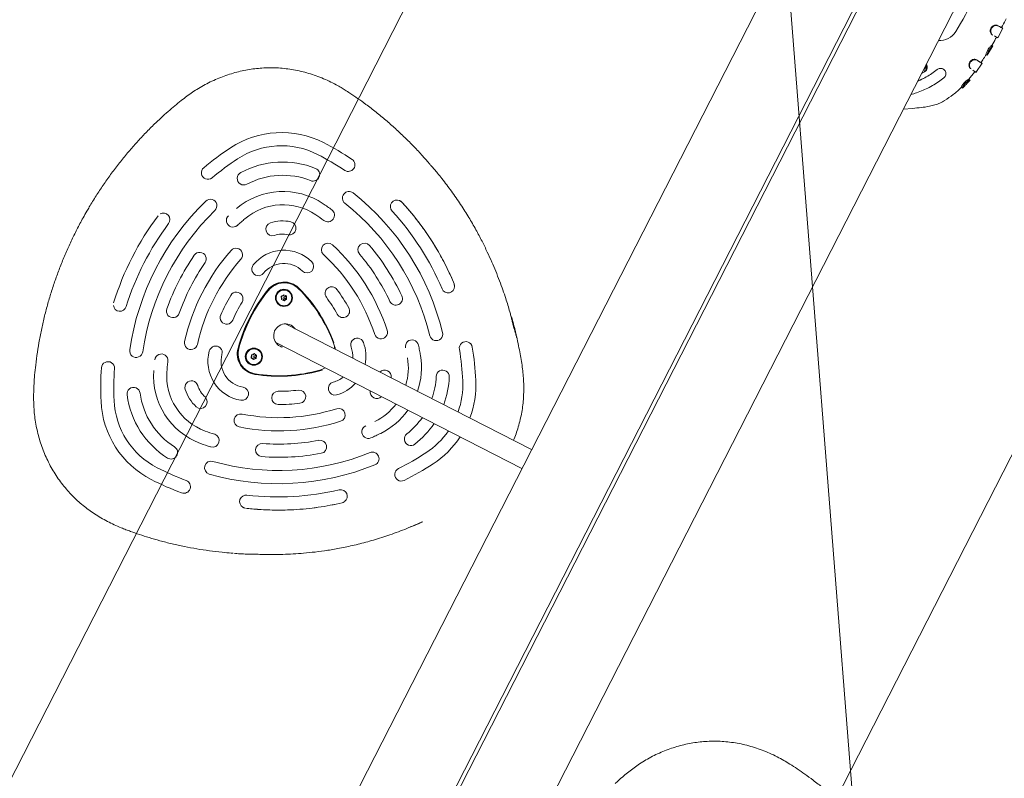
# Model space of a CAD drawing. Extents: x 5459245 to 5462690, y 5971016 to 5972523.
# Tile 106 of 198: x 5462451.919 to 5462452.663, y 5972212.251 to 5972212.825. Entities that reach past the tile are written whole.
import ezdxf

# ---------------------------------------------------------------- set-up
doc = ezdxf.new("R2010")
doc.units = 0
doc.layers.add('A_MAŁA ARCHITEKTURA', color=195, linetype='CONTINUOUS', lineweight=9)
doc.layers.add('ADT CCTV', color=102, linetype='CONTINUOUS')

# ---------------------------------------------------------------- blocks, each defined once
blk = doc.blocks.new('A$C43995eb0')
at = {"layer": 'A_MAŁA ARCHITEKTURA'}
for p, q in [((3092.12, 258.38), (2397.12, 258.38)), ((2447.12, -303.62), (2027.92, -303.62)), ((3092.12, -303.62), (2447.12, -303.62))]:
    blk.add_line(p, q, dxfattribs=at)
at = {"layer": 'A_MAŁA ARCHITEKTURA', "linetype": 'Continuous'}
for p, q in [((2200.76, 105.45), (2192.5, 105.64)), ((2216.18, 104.47), (2207.95, 105.09)), ((2207.97, 104.05), (2208.03, 105.05)), ((2208.03, 105.05), (2208.01, 105.05)), ((2192.66, 100.74), (2192.68, 101.48)), ((2207.97, 104.05), (2207.95, 104.05)), ((2222.89, 98.71), (2222.99, 99.42)), ((2231.55, 102.7), (2223.25, 103.75)), ((2230.77, 97.6), (2230.88, 98.3)), ((2231.95, 101.63), (2231.36, 101.71)), ((2238.57, 100.38), (2231.95, 101.63)), ((2238.57, 100.35), (2238.8, 101.33)), ((2238.57, 100.35), (2238.57, 100.36)), ((2238.8, 101.33), (2238.79, 101.34)), ((2246.69, 99.06), (2246.69, 99.07)), ((2244.56, 83.37), (2244.55, 83.37)), ((2248.5, 81.93), (2246.19, 83.02)), ((2246.66, 68.66), (2246.64, 68.66)), ((2250.92, 66.5), (2248.82, 68.02)), ((2281.23, 66.5), (2277.46, 72.63)), ((3025.36, 66.5), (1143.94, 66.5)), ((2141.92, 1.5), (3151.35, 1.5)), ((2141.92, -1.5), (3151.35, -1.5)), ((1143.94, -66.5), (3025.36, -66.5)), ((2638.1, -66.5), (2638.1, -275.27)), ((2654.1, -275.27), (2654.1, -66.5)), ((2724.26, -115.23), (2724.88, -115.72)), ((2724.94, -115.64), (2724.35, -115.13)), ((2725.03, -115.53), (2724.74, -115.28)), ((2556.99, -124.49), (2555.8, -125.57)), ((2554.52, -174.56), (2554.42, -174.62)), ((2737.87, -174.67), (2737.67, -174.54)), ((2606.69, -178.56), (2606.7, -178.55)), ((2685.5, -178.55), (2685.5, -178.56)), ((2515.92, -240.62), (2515.92, -240.62)), ((2609.25, -283.24), (2609.25, -283.81)), ((2615.13, -285.31), (2615.13, -285.34)), ((2619.17, -284.11), (2619.1, -286.39)), ((2619.1, -286.39), (2621.07, -287.59)), ((2619.17, -284.51), (2619.11, -286.4)), ((2621.2, -283.02), (2619.17, -284.11)), ((2621.2, -283.43), (2619.17, -284.51)), ((2619.17, -284.51), (2619.17, -284.11)), ((2621.07, -287.59), (2623.1, -286.5)), ((2623.16, -284.21), (2621.2, -283.02)), ((2621.2, -283.43), (2621.2, -283.02)), ((2623.15, -284.61), (2621.2, -283.43)), ((2623.1, -286.5), (2623.16, -284.21)), ((2627.13, -285.34), (2627.13, -285.31)), ((2665.06, -285.31), (2665.06, -285.34)), ((2669.26, -283.87), (2668.91, -286.12)), ((2668.91, -286.12), (2670.7, -287.56)), ((2669.26, -284.27), (2668.96, -286.17)), ((2671.42, -283.05), (2669.26, -283.87)), ((2671.42, -283.45), (2669.26, -284.27)), ((2669.26, -284.27), (2669.26, -283.87)), ((2670.7, -287.56), (2672.86, -286.74)), ((2673.22, -284.48), (2671.42, -283.05)), ((2671.42, -283.45), (2671.42, -283.05)), ((2673.16, -284.84), (2671.42, -283.45)), ((2672.86, -286.74), (2673.22, -284.48)), ((2677.06, -285.34), (2677.06, -285.31)), ((2682.95, -283.81), (2682.95, -283.24)), ((2588.44, -341.55), (2588.44, -341.54)), ((2703.76, -341.54), (2703.76, -341.55))]:
    blk.add_line(p, q, dxfattribs=at)
at = {"layer": 'A_MAŁA ARCHITEKTURA', "linetype": 'Continuous', "flags": 128}
for points in [[(2638.1, -233.54), (2636.34, -234.76), (2634.64, -236.35)], [(2657.56, -236.35), (2655.86, -234.76), (2654.1, -233.54)], [(2515.93, -240.92), (2515.92, -240.66), (2515.92, -240.62)], [(2776.28, -240.62), (2776.28, -240.66), (2776.27, -240.92)], [(2665.06, -285.34), (2665.08, -285.79), (2665.16, -286.4)]]:
    blk.add_lwpolyline(points, dxfattribs=at)
at = {"layer": 'A_MAŁA ARCHITEKTURA', "linetype": 'Continuous'}
for centre, radius in [((2621.18, -285.31), 6.45), ((2621.18, -285.26), 5.92), ((2671.11, -285.31), 6.45), ((2671.1, -285.25), 5.92)]:
    blk.add_circle(centre, radius, dxfattribs=at)
for centre, radius, start, end in [((2189.47, -195.28), 271.23, 85.42901, 97.71574), ((2209.95, 60.84), 14.29, 23.32374, 85.42764), ((2646.06, -189.98), 71.51, 96.38998, 119.70863), ((2646.14, -189.98), 71.51, 60.29137, 83.61002), ((2717.34, -314.79), 215.23, 119.72484, 126.4268), ((2646.06, -189.78), 61.41, 97.4451, 119.71166), ((2646.14, -189.79), 61.43, 60.29031, 82.55294), ((2574.86, -314.79), 215.23, 53.5732, 60.27516), ((2717.37, -314.66), 205.22, 119.72484, 126.4268), ((2646.07, -208.88), 68.29, 96.70641, 114.69831), ((2646.12, -208.87), 68.28, 65.30049, 83.29479), ((2574.82, -314.66), 205.22, 53.5732, 60.27516), ((2592.51, -145.58), 4.96, 126.83161, 307.23898), ((2619.62, -151.33), 4.96, 114.82926, 295.55643), ((2672.57, -151.32), 4.95, 244.54962, 65.06469), ((2699.68, -145.57), 4.96, 232.89393, 53.03549), ((2646.07, -208.66), 58.19, 97.8764, 114.70036), ((2646.12, -208.66), 58.19, 65.29964, 82.1236), ((2646.05, -218.05), 55.35, 98.25622, 126.54093), ((2646.16, -218.02), 55.32, 53.45066, 81.75218), ((2715.49, -312.53), 192.45, 130.73116, 168.71943), ((2593.22, -170.42), 4.97, 311.28235, 131.55049), ((2698.99, -170.42), 4.97, 48.58687, 228.58029), ((2576.77, -312.49), 192.37, 11.27277, 49.27664), ((2715.1, -312.6), 212.09, 139.78076, 159.66983), ((2715.56, -312.46), 182.5, 130.72336, 168.72723), ((2557.01, -178.82), 4.96, 320.30508, 116.92661), ((2646.04, -217.85), 45.26, 100.11197, 126.54758), ((2646.15, -217.85), 45.26, 53.45242, 79.88803), ((2576.57, -312.5), 182.58, 11.28057, 49.26884), ((2735.19, -178.82), 4.96, 63.084, 219.69502), ((2735.24, -178.87), 4.98, 40.21712, 57.8077), ((2577.1, -312.6), 212.09, 20.33017, 40.21924), ((2715.24, -312.57), 202.22, 139.78076, 159.66983), ((2609.87, -182.38), 4.97, 129.69831, 310.0169), ((2639.52, -190.49), 4.93, 106.78085, 253.21915), ((2652.67, -190.49), 4.93, 286.78085, 73.21915), ((2682.32, -182.38), 4.97, 230.11924, 50.16555), ((2576.96, -312.57), 202.22, 20.33017, 40.21924), ((2715.65, -312.5), 172.62, 142.20723, 157.24336), ((2715.97, -312.43), 152.92, 135.21583, 164.23476), ((2583.2, -209.73), 4.98, 322.88607, 142.76964), ((2611.01, -208.16), 4.97, 315.82482, 135.94431), ((2646.02, -236.77), 30.06, 105.26999, 137.60792), ((2646.18, -236.77), 30.06, 42.39208, 74.73001), ((2681.2, -208.17), 4.97, 44.19431, 224.03656), ((2576.23, -312.43), 152.92, 15.76524, 44.78417), ((2709, -209.74), 4.98, 37.36425, 216.98004), ((2576.55, -312.5), 172.62, 22.75664, 37.79277), ((2715.79, -312.47), 162.76, 142.20723, 157.24336), ((2716.11, -312.4), 143.05, 135.21583, 164.23476), ((2576.09, -312.4), 143.05, 15.76524, 44.78417), ((2576.41, -312.47), 162.76, 22.75664, 37.79277), ((2627.52, -219.81), 4.98, 138.2719, 318.30979), ((2646.02, -236.6), 20.01, 113.32941, 137.62608), ((2646.17, -236.6), 20.01, 42.37392, 66.67059), ((2664.66, -219.8), 4.98, 221.8281, 41.5902), ((2609.74, -241.02), 4.98, 326.88667, 146.63844), ((2718.49, -313.76), 114.52, 137.34282, 162.10777), ((2718.49, -314.06), 114.52, 137.34282, 162.10777), ((2718.5, -313.61), 114.03, 137.34282, 162.10777), ((2646.02, -246.99), 15.98, 119.71927, 137.34774), ((2646.02, -247.29), 15.98, 119.71927, 137.34774), ((2646.17, -246.99), 15.98, 42.65226, 60.28073), ((2646.17, -247.29), 15.98, 42.65226, 60.28073), ((2573.7, -313.61), 114.03, 17.89223, 42.65718), ((2573.71, -313.76), 114.52, 17.89223, 42.65718), ((2573.71, -314.06), 114.52, 17.89223, 42.65718), ((2682.46, -241.02), 4.98, 33.48924, 212.98566), ((2520.92, -240.56), 5.01, 184.05172, 339.51268), ((2716.2, -312.39), 133.16, 146.17782, 153.27277), ((2716.35, -312.37), 123.3, 146.17782, 153.27277), ((2575.85, -312.37), 123.3, 26.72723, 33.82218), ((2575.99, -312.39), 133.16, 26.72723, 33.82218), ((2771.27, -240.56), 5.01, 200.4875, 355.9271), ((2561.09, -247.6), 4.99, 157.99177, 337.40858), ((2601.76, -254.69), 4.99, 154.01494, 333.54451), ((2690.44, -254.68), 4.99, 206.56613, 25.87441), ((2731.1, -247.59), 4.99, 202.68953, 21.91012), ((2645.92, -271.49), 8.82, 152.45364, 179.98905), ((2646.12, -271.15), 8.98, 153.28238, 359.74), ((2646.27, -271.2), 8.83, 0.01818, 27.53913), ((2646.27, -271.49), 8.83, 0.01818, 27.53913), ((2531.68, -275.8), 5, 169.43634, 348.59598), ((2573.63, -272.18), 5, 164.97129, 344.21763), ((2718.57, -272.17), 5, 195.85406, 14.95702), ((2760.51, -275.8), 5, 191.45641, 10.51127), ((2550.46, -284.18), 5, 350.9892, 170.12333), ((2615.52, -288.14), 29.64, 162.05862, 258.49079), ((2592.07, -280.57), 4.99, 342.55808, 161.85889), ((2615.64, -288.15), 19.77, 162.0778, 258.4716), ((2624.41, -283.68), 15.66, 162.12428, 179.99815), ((2624.59, -283.36), 15.82, 162.40258, 258.14683), ((2624.59, -283.21), 15.33, 162.40258, 258.14683), ((2667.62, -283.23), 15.31, 281.79566, 17.65493), ((2667.63, -283.37), 15.81, 281.79566, 17.65493), ((2676.56, -288.15), 19.77, 281.5284, 17.9222), ((2676.65, -288.13), 29.66, 281.55195, 17.89864), ((2667.78, -283.68), 15.66, 0.00185, 17.87572), ((2700.13, -280.57), 4.99, 18.2225, 197.36053), ((2741.73, -284.18), 5, 9.92202, 188.96545), ((2713.45, -312.02), 210.33, 173.19406, 179.99979), ((2509.56, -287.72), 5, 353.79442, 172.88893), ((2713.67, -312.02), 200.55, 173.19406, 179.99979), ((2714.41, -312.03), 171.3, 170.34921, 173.04317), ((2714.62, -312.03), 161.51, 170.34921, 173.04317), ((2624.62, -283.76), 15.37, 180.23909, 258.06409), ((2621.14, -285.25), 6.01, 180.52539, 328.23311), ((2621.14, -285.28), 6, 180.57014, 310.7221), ((2621.14, -285.28), 6, 183.72804, 330.01173), ((2621.25, -285.31), 5.88, 328.10809, 359.98793), ((2621.25, -285.34), 5.89, 329.92158, 359.97918), ((2671.07, -285.25), 6.01, 180.57059, 320.93824), ((2671.07, -285.28), 6, 185.36272, 322.79736), ((2667.58, -283.77), 15.37, 281.91632, 359.7805), ((2671.17, -285.31), 5.89, 320.74618, 359.9683), ((2671.17, -285.34), 5.89, 322.57089, 359.96839), ((2577.57, -312.03), 161.51, 6.95683, 9.65079), ((2577.78, -312.03), 171.3, 6.95683, 9.65079), ((2782.64, -287.72), 5, 7.14334, 186.1733), ((2578.53, -312.02), 200.55, 0.00021, 6.80594), ((2578.75, -312.02), 210.33, 0.00021, 6.80594), ((2598.31, -297.71), 54.32, 173.21119, 247.33822), ((2598.44, -297.72), 44.44, 173.21317, 247.33624), ((2693.76, -297.72), 44.44, 292.66376, 6.78683), ((2693.88, -297.71), 54.32, 292.66178, 6.78881), ((2528.16, -308.08), 5, 5.48163, 184.50799), ((2572.44, -305.56), 5, 15.18404, 194.27823), ((2596.32, -299.12), 19.73, 195.08063, 225.46878), ((2646.1, -184.14), 117.34, 257.81808, 282.18192), ((2646.1, -184.01), 116.84, 257.81808, 282.18192), ((2646.1, -184.6), 116.84, 257.81808, 282.18192), ((2695.88, -299.12), 19.73, 314.53122, 344.91937), ((2719.76, -305.55), 5, 345.65293, 164.88481), ((2764.03, -308.08), 5, 355.4677, 174.54269), ((2573.17, -311.87), 70.06, 180.12203, 240.42738), ((2573.31, -311.89), 60.19, 180.12526, 240.42415), ((2589.72, -302.42), 66.82, 185.19405, 235.35536), ((2589.88, -302.43), 56.97, 185.20361, 235.3458), ((2596.18, -299.09), 29.6, 195.08063, 225.46878), ((2610.68, -312.36), 4.95, 257.43481, 78.2589), ((2638.06, -316.98), 4.95, 85.96284, 266.90277), ((2646.1, -185.9), 126.38, 266.51058, 273.48942), ((2654.14, -316.98), 4.95, 273.0802, 94.05419), ((2681.51, -312.36), 4.95, 101.68461, 282.62168), ((2696.02, -299.09), 29.6, 314.53122, 344.91937), ((2702.36, -302.46), 56.93, 304.63608, 354.81452), ((2702.47, -302.42), 66.82, 304.64464, 354.80595), ((2718.9, -311.9), 60.18, 299.56843, 359.88216), ((2719.02, -311.87), 70.06, 299.57262, 359.87797), ((2578.94, -316.68), 4.97, 224.86363, 44.72877), ((2713.24, -316.69), 4.97, 135.13258, 315.27501), ((2646.1, -185.67), 136.5, 266.51058, 273.48942), ((2608.68, -332.32), 4.95, 75.02612, 255.80368), ((2646.1, -185.51), 146.55, 255.724, 284.276), ((2683.52, -332.31), 4.95, 284.1294, 105.0408), ((2586.72, -346.2), 4.95, 249.01967, 69.65766), ((2646.1, -185.3), 156.65, 255.724, 284.276), ((2705.47, -346.2), 4.95, 110.25156, 291.07112), ((2554.62, -353.35), 4.96, 234.55309, 54.75095), ((2737.57, -353.36), 4.96, 125.11869, 305.57727), ((2623.94, -355.35), 4.95, 81.99283, 262.88866), ((2646.1, -185.03), 166.81, 262.60458, 277.39542), ((2668.26, -355.35), 4.95, 277.07556, 98.04295), ((2645.7, -185.42), 205.91, 240.27495, 246.96199), ((2584.53, -366.43), 4.95, 70.56957, 251.24659), ((2646.1, -184.7), 186.92, 251.3045, 288.6955), ((2646.1, -184.81), 176.92, 262.60458, 277.39542), ((2707.67, -366.43), 4.95, 288.66845, 109.51539), ((2646.5, -185.42), 205.91, 293.03801, 299.72505), ((2646.1, -184.49), 197.03, 251.3045, 288.6955), ((2645.68, -185.27), 215.95, 240.27495, 246.96199), ((2563.16, -379.46), 4.95, 246.21976, 66.78245), ((2729.03, -379.47), 4.95, 113.11693, 293.88087), ((2646.52, -185.27), 215.95, 293.03801, 299.72505), ((2609.99, -393.25), 4.95, 79.5365, 236.62811), ((2646.1, -184.16), 207.24, 260.21718, 279.78282), ((2682.21, -393.25), 4.95, 303.37893, 100.46349), ((2646.1, -183.95), 217.35, 260.21718, 279.78282)]:
    blk.add_arc(centre, radius, start, end, dxfattribs=at)
for points, knots in [([(3062.59, 105.78), (3063.58, 106.18), (3066.75, 107.46), (3071.46, 109.5), (3076.75, 112.02), (3081.43, 114.51), (3086.07, 117.31), (3090.69, 120.42), (3095.23, 123.87), (3099.61, 127.59), (3103.77, 131.55), (3107.7, 135.73), (3111.38, 140.12), (3114.79, 144.69), (3117.92, 149.44), (3120.77, 154.34), (3123.33, 159.39), (3125.57, 164.52), (3127.47, 169.67), (3129.06, 174.84), (3130.38, 180.1), (3131.43, 185.47), (3132.22, 190.96), (3132.73, 196.56), (3132.98, 202.26), (3132.94, 208.08), (3132.65, 213.63), (3132.12, 219.21), (3131.44, 225.15), (3130.46, 231.93), (3129.17, 239.48), (3127.48, 247.88), (3125.39, 256.91), (3122.9, 266.25), (3120.12, 275.45), (3117.04, 284.57), (3113.66, 293.61), (3109.98, 302.58), (3105.99, 311.47), (3101.7, 320.24), (3097.12, 328.89), (3092.26, 337.4), (3087.12, 345.76), (3081.73, 353.94), (3076.09, 361.9), (3070.21, 369.67), (3064.09, 377.24), (3057.73, 384.6), (3051.15, 391.72), (3044.35, 398.61), (3037.33, 405.27), (3030.37, 411.48), (3023.61, 417.12), (3017.33, 422.04), (3011.53, 426.3), (3006.16, 429.95), (3001.09, 433.09), (2996.08, 435.9), (2991.1, 438.39), (2986.11, 440.58), (2981.1, 442.49), (2975.91, 444.17), (2970.57, 445.59), (2965.07, 446.72), (2959.53, 447.56), (2953.92, 448.1), (2948.26, 448.33), (2942.57, 448.26), (2936.89, 447.88), (2931.22, 447.18), (2925.59, 446.18), (2920.02, 444.86), (2914.59, 443.26), (2909.37, 441.41), (2904.35, 439.32), (2899.45, 437), (2894.61, 434.42), (2889.82, 431.58), (2885.04, 428.47), (2880.18, 425.04), (2874.8, 421), (2868.64, 416.14), (2861.86, 410.43), (2854.91, 404.18), (2848.11, 397.64), (2841.45, 390.82), (2834.96, 383.72), (2828.64, 376.36), (2822.53, 368.76), (2816.66, 360.96), (2811.05, 352.97), (2805.7, 344.81), (2800.62, 336.48), (2795.81, 327.99), (2791.28, 319.35), (2787.04, 310.57), (2783.07, 301.66), (2779.4, 292.61), (2776.02, 283.45), (2772.93, 274.17), (2770.16, 264.82), (2767.7, 255.41), (2765.57, 245.99), (2763.87, 237.16), (2762.57, 229.15), (2761.65, 222.11), (2761, 215.79), (2760.56, 209.9), (2760.42, 204.11), (2760.58, 198.08), (2761.08, 191.96), (2761.91, 185.93), (2763.07, 180.04), (2764.54, 174.29), (2766.32, 168.71), (2768.4, 163.29), (2770.74, 158.11), (2773.34, 153.17), (2776.15, 148.47), (2779.21, 143.94), (2782.54, 139.56), (2786.13, 135.34), (2789.97, 131.29), (2794.06, 127.43), (2798.37, 123.77), (2802.9, 120.34), (2807.63, 117.15), (2812.37, 114.32), (2817.03, 111.85), (2821.56, 109.7), (2826.26, 107.66), (2830.39, 105.93), (2833.06, 104.9), (2834.01, 104.53)], [0, 0, 0, 0, 0.003467, 0.011134, 0.016788, 0.022515, 0.028337, 0.034361, 0.04058, 0.046796, 0.053005, 0.0592, 0.065378, 0.071536, 0.077672, 0.083786, 0.089877, 0.095993, 0.101855, 0.107642, 0.113478, 0.119373, 0.125341, 0.131393, 0.137545, 0.143808, 0.150193, 0.155486, 0.161949, 0.169527, 0.177699, 0.186792, 0.197365, 0.207769, 0.218175, 0.228592, 0.239037, 0.249521, 0.260112, 0.270679, 0.281266, 0.291898, 0.302548, 0.313177, 0.32373, 0.334272, 0.344851, 0.355386, 0.365892, 0.376381, 0.386824, 0.397381, 0.406689, 0.415421, 0.423334, 0.430123, 0.436571, 0.442767, 0.448779, 0.454658, 0.46044, 0.46615, 0.472315, 0.478285, 0.484335, 0.490411, 0.496511, 0.502633, 0.508773, 0.514929, 0.521095, 0.527266, 0.533437, 0.539386, 0.545205, 0.551066, 0.556989, 0.56301, 0.569176, 0.575567, 0.582402, 0.59106, 0.601095, 0.611221, 0.621448, 0.631774, 0.642193, 0.652707, 0.663307, 0.673892, 0.684471, 0.695044, 0.705613, 0.71618, 0.726746, 0.737312, 0.74788, 0.758452, 0.769027, 0.779612, 0.790219, 0.800703, 0.811163, 0.821566, 0.829903, 0.837494, 0.844571, 0.850439, 0.856594, 0.863283, 0.869911, 0.876462, 0.882933, 0.889325, 0.89564, 0.901883, 0.908068, 0.914052, 0.919908, 0.925804, 0.931743, 0.937725, 0.943753, 0.949824, 0.955936, 0.962083, 0.96826, 0.974418, 0.979989, 0.985378, 0.990719, 0.996698, 1, 1, 1, 1]), ([(2192.58, 104.62), (2190.51, 104.65), (2188.08, 104.69), (2185.65, 104.62), (2185.29, 104.61)], [0, 0, 0, 0, 0.849881, 1, 1, 1, 1]), ([(2192.57, 105.6), (2192.57, 105.43), (2192.57, 105.1), (2192.56, 104.76), (2192.56, 104.59)], [0, 0, 0, 0, 0.5, 1, 1, 1, 1]), ([(2192.66, 100.74), (2192.66, 101.17), (2192.65, 102.14), (2192.64, 103.31), (2192.63, 104.16), (2192.61, 104.61), (2192.59, 104.59), (2192.58, 104.59)], [0, 0, 0, 0, 0.183818, 0.408233, 0.639155, 0.863738, 1, 1, 1, 1]), ([(2192.68, 101.48), (2192.68, 101.91), (2192.67, 102.91), (2192.66, 104.15), (2192.64, 105.1), (2192.62, 105.6), (2192.6, 105.59), (2192.59, 105.58)], [0, 0, 0, 0, 0.171502, 0.397233, 0.629509, 0.861803, 1, 1, 1, 1]), ([(2200.71, 105.42), (2200.71, 105.42), (2200.73, 105.45), (2200.75, 105.1), (2200.75, 104.29), (2200.72, 103.03), (2200.69, 101.85), (2200.67, 101.25)], [0, 0, 0, 0, 0.07248, 0.297299, 0.528638, 0.760721, 1, 1, 1, 1]), ([(2207.95, 104.08), (2206, 104.2), (2203.57, 104.35), (2201.14, 104.42), (2200.67, 104.43)], [0, 0, 0, 0, 0.805314, 1, 1, 1, 1]), ([(2208, 105.06), (2207.98, 104.97), (2207.95, 104.83), (2207.9, 104.31), (2207.87, 104.09)], [0, 0, 0, 0, 0.572841, 1, 1, 1, 1]), ([(2216.14, 104.43), (2216.09, 104.39), (2215.99, 104.3), (2215.25, 104.08), (2214.15, 103.89), (2212.83, 103.83), (2211.48, 103.92), (2210.22, 104.15), (2209.17, 104.47), (2208.34, 104.81), (2208.13, 104.98), (2208.04, 105.04), (2208.03, 105.05)], [0, 0, 0, 0, 0.11246, 0.225695, 0.338989, 0.442684, 0.54357, 0.642778, 0.741552, 0.846686, 0.971033, 1, 1, 1, 1]), ([(2216.05, 103.43), (2216.06, 103.6), (2216.09, 103.94), (2216.12, 104.27), (2216.14, 104.44)], [0, 0, 0, 0, 0.5, 1, 1, 1, 1]), ([(2200.63, 100.52), (2200.58, 100.22), (2200.48, 99.62), (2199.81, 98.74), (2198.82, 98.02), (2197.55, 97.59), (2196.19, 97.54), (2194.91, 97.89), (2193.82, 98.56), (2193.01, 99.41), (2192.76, 100.2), (2192.68, 100.61), (2192.66, 100.74)], [0, 0, 0, 0, 0.103888, 0.208238, 0.316032, 0.424527, 0.533171, 0.639167, 0.740641, 0.8544, 0.953896, 1, 1, 1, 1]), ([(2200.67, 101.25), (2200.62, 100.92), (2200.51, 100.24), (2199.76, 99.25), (2198.67, 98.48), (2197.35, 98.09), (2196.02, 98.1), (2194.83, 98.5), (2193.81, 99.19), (2192.96, 100.15), (2192.77, 100.98), (2192.69, 101.41), (2192.68, 101.48)], [0, 0, 0, 0, 0.112996, 0.22655, 0.339783, 0.446971, 0.547807, 0.643272, 0.73802, 0.849208, 0.977884, 1, 1, 1, 1]), ([(2200.63, 100.46), (2200.63, 100.58), (2200.65, 100.82), (2200.66, 101.07), (2200.67, 101.19)], [0, 0, 0, 0, 0.5, 1, 1, 1, 1]), ([(2216.05, 103.44), (2216, 103.4), (2215.91, 103.32), (2215.25, 103.13), (2214.25, 102.96), (2212.98, 102.89), (2211.6, 102.96), (2210.27, 103.18), (2209.13, 103.49), (2208.33, 103.8), (2208.08, 103.98), (2207.99, 104.03), (2207.97, 104.05)], [0, 0, 0, 0, 0.1035252, 0.2076605, 0.3158612, 0.4211827, 0.5288618, 0.637818, 0.744435, 0.8526181, 0.9489901, 1, 1, 1, 1]), ([(2223.3, 102.73), (2222.75, 102.8), (2220.84, 103.02), (2218.41, 103.27), (2216.55, 103.43), (2216.04, 103.47)], [0, 0, 0, 0, 0.230654, 0.790013, 1, 1, 1, 1]), ([(2222.89, 98.71), (2222.94, 99.15), (2223.1, 100.48), (2223.25, 101.81), (2223.31, 102.57), (2223.32, 102.77), (2223.3, 102.74), (2223.3, 102.74)], [0, 0, 0, 0, 0.181649, 0.547639, 0.766102, 0.9909, 1, 1, 1, 1]), ([(2230.77, 97.6), (2230.67, 97.29), (2230.47, 96.66), (2229.63, 95.8), (2228.5, 95.19), (2227.17, 94.94), (2225.85, 95.12), (2224.64, 95.64), (2223.64, 96.46), (2222.94, 97.57), (2222.91, 98.3), (2222.89, 98.71)], [0, 0, 0, 0, 0.109066, 0.218562, 0.330324, 0.441227, 0.54371, 0.64723, 0.757211, 0.866198, 1, 1, 1, 1]), ([(2222.99, 99.42), (2223.04, 99.86), (2223.16, 100.88), (2223.3, 102.14), (2223.39, 103.12), (2223.43, 103.68), (2223.42, 103.67), (2223.41, 103.67)], [0, 0, 0, 0, 0.169887, 0.390384, 0.617275, 0.851185, 1, 1, 1, 1]), ([(2230.88, 98.3), (2230.78, 97.95), (2230.56, 97.24), (2229.63, 96.29), (2228.4, 95.63), (2227.04, 95.43), (2225.76, 95.67), (2224.64, 96.22), (2223.71, 97.06), (2223.03, 98.21), (2223, 98.98), (2222.99, 99.42)], [0, 0, 0, 0, 0.1184639, 0.236968, 0.3533818, 0.4612888, 0.554515, 0.6502972, 0.752684, 0.859448, 1, 1, 1, 1]), ([(2223.4, 103.71), (2223.39, 103.54), (2223.35, 103.21), (2223.31, 102.87), (2223.29, 102.71)], [0, 0, 0, 0, 0.5, 1, 1, 1, 1]), ([(2231.5, 102.68), (2231.5, 102.68), (2231.52, 102.69), (2231.49, 102.34), (2231.37, 101.52), (2231.17, 100.21), (2230.98, 98.95), (2230.88, 98.3)], [0, 0, 0, 0, 0.0757156, 0.2922362, 0.5150354, 0.7533035, 1, 1, 1, 1]), ([(2238.79, 101.35), (2238.77, 101.28), (2238.72, 101.14), (2238.6, 100.62), (2238.54, 100.38)], [0, 0, 0, 0, 0.538126, 1, 1, 1, 1]), ([(2246.37, 98.13), (2246.33, 98.09), (2246.23, 98.02), (2245.55, 97.97), (2244.56, 98.01), (2243.32, 98.2), (2241.98, 98.53), (2240.69, 99.02), (2239.63, 99.55), (2238.9, 100), (2238.67, 100.25), (2238.6, 100.33), (2238.57, 100.35)], [0, 0, 0, 0, 0.104114, 0.208509, 0.313905, 0.414791, 0.523436, 0.636715, 0.740585, 0.848069, 0.94622, 1, 1, 1, 1]), ([(2246.71, 99.11), (2245.47, 99.52), (2242.85, 100.39), (2240.16, 101.04), (2238.74, 101.39)], [0, 0, 0, 0, 0.470692, 1, 1, 1, 1]), ([(2246.69, 99.07), (2246.64, 99.03), (2246.54, 98.95), (2245.78, 98.88), (2244.69, 98.92), (2243.39, 99.13), (2242.05, 99.49), (2240.83, 99.97), (2239.84, 100.5), (2239.07, 100.99), (2238.89, 101.23), (2238.81, 101.31), (2238.8, 101.33)], [0, 0, 0, 0, 0.112127, 0.22451, 0.33438, 0.434026, 0.538489, 0.641251, 0.738163, 0.843038, 0.967391, 1, 1, 1, 1]), ([(2246.37, 98.12), (2246.42, 98.28), (2246.53, 98.59), (2246.64, 98.91), (2246.69, 99.07)], [0, 0, 0, 0, 0.5, 1, 1, 1, 1]), ([(2246.39, 98.17), (2246.39, 98.17), (2246.4, 98.21), (2246.39, 98.17), (2246.37, 98.13)], [0, 0, 0, 0, 0.024357, 1, 1, 1, 1]), ([(2261.2, 91.33), (2258.92, 92.59), (2254.22, 95.19), (2249.18, 97.36), (2246.46, 98.15), (2246.39, 98.17)], [0, 0, 0, 0, 0.479526, 0.986967, 1, 1, 1, 1]), ([(2246.44, 98.15), (2246.47, 98.27), (2246.6, 98.75), (2246.65, 98.91), (2246.69, 99.03)], [0, 0, 0, 0, 0.251164, 1, 1, 1, 1]), ([(2277.46, 72.63), (2276.36, 74.41), (2274.13, 78), (2270.86, 82.57), (2267.64, 86.27), (2264.64, 89.12), (2262.36, 90.62), (2261.23, 91.37)], [0, 0, 0, 0, 0.251108, 0.505492, 0.673153, 0.837861, 1, 1, 1, 1]), ([(2244.55, 83.32), (2244.25, 83.32), (2243.51, 83.32), (2242.42, 82.83), (2241.41, 81.96), (2240.73, 80.75), (2240.49, 79.35), (2240.76, 77.92), (2241.5, 76.7), (2242.33, 76.02), (2242.84, 75.77), (2242.95, 75.72)], [0, 0, 0, 0, 0.080342, 0.197951, 0.321409, 0.451196, 0.585154, 0.718631, 0.846576, 0.96679, 1, 1, 1, 1]), ([(2246.19, 83.02), (2245.78, 83.16), (2244.96, 83.44), (2243.65, 83.33), (2242.44, 82.84), (2241.43, 81.96), (2240.74, 80.75), (2240.5, 79.35), (2240.77, 77.92), (2241.51, 76.7), (2242.34, 76.02), (2242.86, 75.77), (2242.97, 75.72)], [0, 0, 0, 0, 0.100188, 0.200298, 0.302594, 0.409974, 0.522815, 0.639263, 0.755299, 0.86652, 0.971025, 1, 1, 1, 1]), ([(2248.5, 81.93), (2250.07, 81.11), (2253.23, 79.47), (2257.66, 76.57), (2261.84, 73.37), (2265.61, 70.04), (2267.84, 67.63), (2268.89, 66.5)], [0, 0, 0, 0, 0.206617, 0.414515, 0.616908, 0.820502, 1, 1, 1, 1]), ([(2242.95, 75.72), (2244.46, 75), (2247.46, 73.57), (2251.75, 70.92), (2255.09, 68.57), (2256.89, 66.97), (2257.42, 66.5)], [0, 0, 0, 0, 0.289608, 0.579217, 0.87724, 1, 1, 1, 1]), ([(2242.97, 75.72), (2244.47, 75), (2247.48, 73.57), (2251.76, 70.92), (2255.1, 68.57), (2256.91, 66.97), (2257.44, 66.5)], [0, 0, 0, 0, 0.289578, 0.579156, 0.877145, 1, 1, 1, 1]), ([(2246.64, 68.62), (2246.54, 68.63), (2246.01, 68.69), (2245.03, 68.38), (2243.94, 67.67), (2243.27, 66.97), (2243.13, 66.52), (2243.12, 66.5)], [0, 0, 0, 0, 0.068021, 0.361851, 0.668018, 0.987279, 1, 1, 1, 1]), ([(2248.82, 68.02), (2248.43, 68.22), (2247.66, 68.62), (2246.34, 68.71), (2245.05, 68.4), (2243.96, 67.66), (2243.29, 66.97), (2243.14, 66.52), (2243.14, 66.5)], [0, 0, 0, 0, 0.191342, 0.38256, 0.577296, 0.78018, 0.991699, 1, 1, 1, 1]), ([(2638.1, -81.81), (2636.4, -81.97), (2632.82, -82.29), (2627.41, -83.18), (2621.87, -84.38), (2616.39, -85.9), (2611.09, -87.69), (2606.01, -89.74), (2601.13, -92.01), (2596.35, -94.52), (2591.63, -97.29), (2586.94, -100.33), (2582.26, -103.62), (2577.52, -107.2), (2572.43, -111.17), (2566.52, -116), (2560.86, -120.85), (2557.19, -124.28), (2555.8, -125.57)], [0, 0, 0, 0, 0.0537646, 0.1132304, 0.1727587, 0.2323202, 0.2921669, 0.3490553, 0.4050924, 0.4617058, 0.5191208, 0.5776837, 0.6378059, 0.6996137, 0.7648147, 0.8413905, 0.9401225, 1, 1, 1, 1]), ([(2567.84, -115.14), (2567.16, -115.72), (2565.9, -116.78), (2563.93, -118.71), (2561.9, -120.66), (2559.67, -122.57), (2557.49, -124.45), (2555.26, -126.43), (2551.15, -130.16), (2546.21, -134.9), (2540.47, -140.78), (2535.49, -146.18), (2530.52, -151.87), (2525.43, -157.93), (2520.27, -164.41), (2514.8, -171.66), (2509.12, -179.76), (2504.34, -187.1), (2500.48, -193.45), (2497.53, -198.55), (2494.6, -203.87), (2491.83, -209.2), (2489.15, -214.62), (2486.74, -219.76), (2484.66, -224.43), (2483.05, -228.19), (2482.2, -230.32), (2481.83, -231.23)], [0, 0, 0, 0, 0.028222, 0.052236, 0.072726, 0.091596, 0.110865, 0.130959, 0.151882, 0.22309, 0.269463, 0.318755, 0.372444, 0.42301, 0.478721, 0.539684, 0.606019, 0.677838, 0.715972, 0.755516, 0.796345, 0.838071, 0.876418, 0.917828, 0.952101, 0.979401, 1, 1, 1, 1]), ([(2810.35, -231.19), (2809.73, -229.68), (2808.51, -226.71), (2806.41, -222.23), (2804.26, -217.78), (2802.08, -213.34), (2799.82, -208.66), (2797.2, -203.46), (2794.01, -197.46), (2790.32, -190.94), (2786.1, -183.96), (2781.36, -176.63), (2775.87, -168.76), (2769.55, -160.39), (2762.38, -151.64), (2754.31, -142.63), (2745.31, -133.46), (2735.52, -124.32), (2728.47, -118.53), (2724.94, -115.64)], [0, 0, 0, 0, 0.0355715, 0.070021, 0.1036378, 0.136812, 0.170514, 0.2100703, 0.256764, 0.3105927, 0.3649095, 0.4250362, 0.49107, 0.5631456, 0.6415396, 0.7244507, 0.812612, 0.90615, 1, 1, 1, 1]), ([(2731.96, -121.53), (2731.53, -121.13), (2729.5, -119.27), (2727.38, -117.5), (2725.71, -116.11)], [0, 0, 0, 0, 0.212301, 1, 1, 1, 1]), ([(2553.15, -175.65), (2550.99, -178.29), (2546.01, -184.35), (2538.88, -194.36), (2532.53, -204.46), (2527.41, -213.69), (2523.31, -221.91), (2519.53, -230.31), (2517.33, -236.05), (2516.22, -238.92)], [0, 0, 0, 0, 0.138767, 0.319024, 0.499984, 0.624521, 0.749059, 0.874529, 1, 1, 1, 1]), ([(2554.76, -174.4), (2554.27, -174.69), (2553.68, -175.05), (2553.23, -175.56), (2553.15, -175.65)], [0, 0, 0, 0, 0.818262, 1, 1, 1, 1]), ([(2554.42, -174.62), (2554.26, -174.7), (2553.78, -174.95), (2553.41, -175.36), (2553.16, -175.64)], [0, 0, 0, 0, 0.322277, 1, 1, 1, 1]), ([(2613.09, -173.57), (2612.05, -174.35), (2609.89, -175.97), (2607.79, -177.67), (2606.7, -178.55)], [0, 0, 0, 0, 0.481891, 1, 1, 1, 1]), ([(2685.5, -178.55), (2684.49, -177.73), (2682.38, -176.03), (2680.22, -174.41), (2679.1, -173.57)], [0, 0, 0, 0, 0.481891, 1, 1, 1, 1]), ([(2739.04, -175.65), (2738.64, -175.26), (2738.15, -174.77), (2737.55, -174.46), (2737.44, -174.4)], [0, 0, 0, 0, 0.817887, 1, 1, 1, 1]), ([(2775.97, -238.92), (2774.72, -235.68), (2771.89, -228.35), (2766.68, -217.24), (2761.04, -206.82), (2755.54, -197.85), (2750.39, -190.23), (2744.93, -182.79), (2741, -178.03), (2739.04, -175.65)], [0, 0, 0, 0, 0.141754, 0.320526, 0.499984, 0.624521, 0.749059, 0.874529, 1, 1, 1, 1]), ([(2481.18, -232.88), (2480.12, -235.48), (2477.84, -241.09), (2474.69, -249.85), (2471.66, -259.11), (2468.95, -268.43), (2466.57, -277.79), (2464.5, -287.18), (2462.85, -296.02), (2461.61, -304.06), (2460.83, -310.39), (2460.34, -315.3), (2460.02, -319.35), (2459.82, -323.98), (2459.83, -329.46), (2460.18, -335.49), (2460.85, -341.44), (2461.85, -347.28), (2463.16, -353), (2464.78, -358.58), (2466.7, -364.01), (2468.91, -369.27), (2471.37, -374.3), (2474.08, -379.11), (2477.02, -383.73), (2480.22, -388.22), (2483.7, -392.57), (2487.43, -396.77), (2491.42, -400.79), (2495.65, -404.63), (2500.11, -408.27), (2504.77, -411.68), (2509.5, -414.75), (2514.21, -417.49), (2518.91, -419.96), (2523.97, -422.37), (2529.56, -424.87), (2535.71, -427.38), (2542.83, -430.07), (2550.92, -432.9), (2559.96, -435.72), (2569.24, -438.3), (2578.65, -440.6), (2588.17, -442.6), (2597.79, -444.29), (2607.46, -445.67), (2617.18, -446.74), (2624.91, -447.35), (2629.41, -447.59), (2630.63, -447.66)], [0, 0, 0, 0, 0.025689, 0.05543, 0.085213, 0.114965, 0.14442, 0.173738, 0.203209, 0.226904, 0.248478, 0.261923, 0.272677, 0.285857, 0.304407, 0.322848, 0.341088, 0.359123, 0.376957, 0.394603, 0.412074, 0.429387, 0.446534, 0.463034, 0.47959, 0.496294, 0.51315, 0.530159, 0.547316, 0.564613, 0.582034, 0.599558, 0.617041, 0.633213, 0.649089, 0.665271, 0.684234, 0.704629, 0.725634, 0.753373, 0.782487, 0.81165, 0.840811, 0.870451, 0.900014, 0.929551, 0.959138, 0.98888, 1, 1, 1, 1]), ([(2481.84, -231.2), (2481.73, -231.5), (2481.48, -232.12), (2481.24, -232.71), (2481.11, -233.01)], [0, 0, 0, 0, 0.485458, 1, 1, 1, 1]), ([(2630.63, -447.66), (2632.57, -447.75), (2637.8, -447.98), (2646.35, -448.1), (2656.24, -447.95), (2666.09, -447.47), (2675.9, -446.68), (2685.65, -445.57), (2695.34, -444.15), (2704.97, -442.43), (2714.51, -440.39), (2723.97, -438.05), (2733.34, -435.4), (2742.61, -432.46), (2751.12, -429.44), (2758.51, -426.58), (2764.83, -423.91), (2770.53, -421.29), (2775.88, -418.62), (2780.79, -415.89), (2785.57, -412.92), (2790.26, -409.65), (2794.88, -406.05), (2799.26, -402.23), (2803.45, -398.16), (2807.39, -393.88), (2811.08, -389.4), (2814.5, -384.74), (2817.64, -379.91), (2820.48, -374.94), (2823.03, -369.83), (2825.23, -364.67), (2827.11, -359.5), (2828.66, -354.33), (2829.95, -349.08), (2830.96, -343.73), (2831.7, -338.29), (2832.16, -332.77), (2832.36, -327.15), (2832.28, -321.45), (2831.95, -316.29), (2831.52, -311.9), (2830.97, -307.03), (2830.14, -300.95), (2828.86, -293.29), (2827.22, -284.91), (2825.19, -275.95), (2822.77, -266.7), (2820.04, -257.52), (2817.01, -248.43), (2814, -240.17), (2811.86, -234.98), (2810.94, -232.76)], [0, 0, 0, 0, 0.0160908, 0.0435376, 0.0709098, 0.0982056, 0.1254304, 0.1525901, 0.1796908, 0.2067391, 0.233742, 0.2607071, 0.2876422, 0.3145557, 0.3414309, 0.3626322, 0.3803249, 0.3984041, 0.4147347, 0.4300238, 0.4450205, 0.461477, 0.4774499, 0.4936076, 0.5097509, 0.5258631, 0.5419297, 0.5579391, 0.5738821, 0.5897523, 0.6055462, 0.6213495, 0.6363789, 0.6513014, 0.6663114, 0.681436, 0.6967074, 0.7121599, 0.7278299, 0.7437552, 0.759973, 0.7710108, 0.7811704, 0.8012893, 0.8225816, 0.8462928, 0.8729147, 0.8996666, 0.926367, 0.9531043, 0.9799151, 1, 1, 1, 1]), ([(2811.08, -233.01), (2810.95, -232.71), (2810.71, -232.12), (2810.47, -231.5), (2810.35, -231.21)], [0, 0, 0, 0, 0.513867, 1, 1, 1, 1]), ([(2516.22, -238.92), (2516.07, -239.46), (2515.89, -240.12), (2515.92, -240.79), (2515.93, -240.92)], [0, 0, 0, 0, 0.818263, 1, 1, 1, 1]), ([(2516.22, -238.91), (2516.15, -239.14), (2515.96, -239.7), (2515.95, -240.29), (2515.94, -240.63)], [0, 0, 0, 0, 0.412794, 1, 1, 1, 1]), ([(2776.24, -240.63), (2776.25, -240.41), (2776.27, -239.82), (2776.09, -239.26), (2775.97, -238.91)], [0, 0, 0, 0, 0.373412, 1, 1, 1, 1]), ([(2776.27, -240.92), (2776.25, -240.36), (2776.24, -239.67), (2776.01, -239.03), (2775.97, -238.92)], [0, 0, 0, 0, 0.817525, 1, 1, 1, 1]), ([(2619.17, -284.51), (2619.17, -284.52), (2619.18, -284.52), (2619.21, -284.55), (2619.29, -284.59), (2619.5, -284.73), (2620.12, -285.11), (2620.7, -285.47), (2621.13, -285.73)], [0, 0, 0, 0, 0.009373, 0.022165, 0.050109, 0.125336, 0.342875, 1, 1, 1, 1]), ([(2619.47, -286.61), (2619.58, -286.56), (2620.13, -286.27), (2620.69, -285.97), (2621.13, -285.73)], [0, 0, 0, 0, 0.192641, 1, 1, 1, 1]), ([(2621.08, -287.58), (2621.09, -287.47), (2621.1, -286.86), (2621.12, -286.24), (2621.13, -285.73)], [0, 0, 0, 0, 0.188829, 1, 1, 1, 1]), ([(2621.13, -285.73), (2621.15, -285.14), (2621.17, -284.41), (2621.19, -283.65), (2621.2, -283.48), (2621.2, -283.44), (2621.2, -283.43), (2621.2, -283.43)], [0, 0, 0, 0, 0.776539, 0.941959, 0.981607, 0.992054, 1, 1, 1, 1]), ([(2623.16, -284.62), (2623.16, -284.62), (2623.15, -284.63), (2623.12, -284.65), (2623.04, -284.7), (2622.83, -284.82), (2622.18, -285.17), (2621.58, -285.49), (2621.13, -285.73)], [0, 0, 0, 0, 0.009373, 0.022165, 0.050109, 0.125336, 0.342875, 1, 1, 1, 1]), ([(2622.73, -286.69), (2622.63, -286.64), (2622.1, -286.32), (2621.57, -286), (2621.13, -285.73)], [0, 0, 0, 0, 0.186775, 1, 1, 1, 1]), ([(2669.26, -284.27), (2669.27, -284.28), (2669.28, -284.29), (2669.31, -284.31), (2669.37, -284.37), (2669.56, -284.53), (2670.14, -284.99), (2670.66, -285.41), (2671.06, -285.73)], [0, 0, 0, 0, 0.009373, 0.022165, 0.050109, 0.125336, 0.342875, 1, 1, 1, 1]), ([(2669.26, -286.41), (2669.39, -286.36), (2669.98, -286.14), (2670.59, -285.91), (2671.06, -285.73)], [0, 0, 0, 0, 0.2079558, 1, 1, 1, 1]), ([(2670.78, -287.53), (2670.79, -287.43), (2670.89, -286.83), (2670.98, -286.23), (2671.06, -285.73)], [0, 0, 0, 0, 0.1750739, 1, 1, 1, 1]), ([(2671.06, -285.73), (2671.15, -285.14), (2671.27, -284.43), (2671.38, -283.68), (2671.41, -283.51), (2671.42, -283.47), (2671.42, -283.46), (2671.42, -283.45)], [0, 0, 0, 0, 0.776539, 0.941959, 0.981607, 0.992054, 1, 1, 1, 1]), ([(2673.15, -284.92), (2673.14, -284.92), (2673.08, -284.95), (2672.85, -285.04), (2672.17, -285.31), (2671.54, -285.55), (2671.06, -285.73)], [0, 0, 0, 0, 0.014225, 0.092294, 0.318051, 1, 1, 1, 1]), ([(2672.5, -286.87), (2672.42, -286.81), (2671.94, -286.43), (2671.46, -286.05), (2671.06, -285.73)], [0, 0, 0, 0, 0.175074, 1, 1, 1, 1]), ([(2588.44, -341.54), (2587.26, -341.1), (2584.86, -340.2), (2582.5, -339.22), (2581.31, -338.72)], [0, 0, 0, 0, 0.49336, 1, 1, 1, 1]), ([(2710.89, -338.72), (2709.72, -339.21), (2707.36, -340.19), (2704.97, -341.09), (2703.76, -341.54)], [0, 0, 0, 0, 0.493359, 1, 1, 1, 1])]:
    blk.add_open_spline(points, degree=3, knots=knots, dxfattribs=at)
blk = doc.blocks.new('A770198')
at = {"layer": 'ADT CCTV', "color": 140, "lineweight": 9}
blk.add_line((0.17296, 22.25893), (26.10176, 22.24412), dxfattribs=at)
blk = doc.blocks.new('G$CFAE608CC')
at = {"layer": 'ADT CCTV', "rotation": 90}
blk.add_blockref('A770198', (38.08383, 0), dxfattribs=at)

msp = doc.modelspace()

# ---------------------------------------------------------------- block references
at = {"layer": 'A_MAŁA ARCHITEKTURA', "xscale": 0.001, "yscale": 0.001, "zscale": 0.001, "rotation": 242.9301705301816}
msp.add_blockref('A$C43995eb0', (5462453.5658, 5972214.81866), dxfattribs=at)
at = {"layer": 'ADT CCTV', "rotation": 184.5356804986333}
msp.add_blockref('G$CFAE608CC', (5462467.50941, 5972223.83045), dxfattribs=at)

doc.saveas('drawing.dxf')
